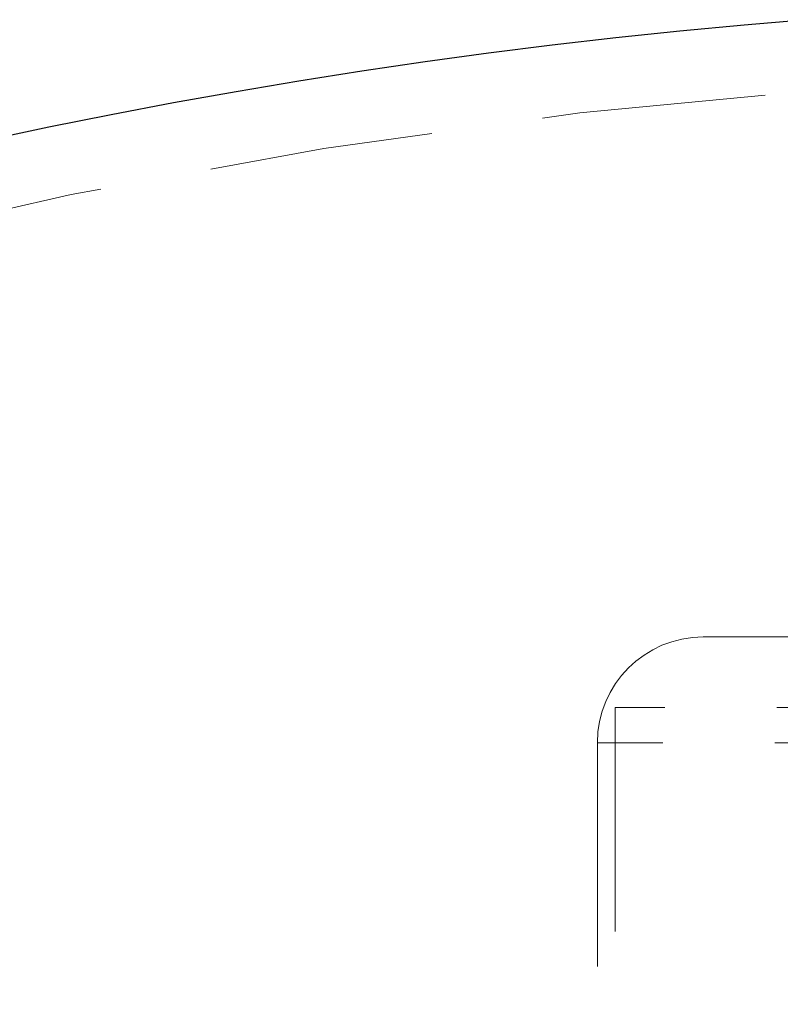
# Model space of a CAD drawing. Header units: millimetres. Extents: x 624 to 866, y 309 to 728.
# Tile 16 of 41: x 824.23 to 828.55, y 369.6 to 375.18. Entities that reach past the tile are written whole.
import ezdxf

# ---------------------------------------------------------------- set-up
doc = ezdxf.new("R2010")
doc.units = ezdxf.units.MM
doc.linetypes.add('HIDDEN', pattern=[1.905, 1.27, -0.635])

msp = doc.modelspace()

# ---------------------------------------------------------------- linework, layer by layer
at = {"color": 7, "linetype": 'HIDDEN', "lineweight": 18}
for p, q in [((828.1094, 371.6797), (833.3385, 371.6797)), ((833.6075, 371.2797), (827.6094, 371.2797)), ((827.6094, 371.2797), (827.6094, 358.6797)), ((835.5005, 371.0797), (827.5094, 371.0797)), ((827.5094, 371.0797), (827.5094, 358.6797))]:
    msp.add_line(p, q, dxfattribs=at)
at = {"color": 7, "linetype": 'Continuous', "lineweight": 25}
msp.add_arc((831.4622, 340.2896), 35, 94.515, 242.79711, dxfattribs=at)
at = {"color": 7, "linetype": 'HIDDEN', "lineweight": 18}
for centre, radius, start, end in [((831.4622, 340.2896), 34.6, 91.82185, 244.11542), ((828.1094, 371.0797), 0.6, 90, 180)]:
    msp.add_arc(centre, radius, start, end, dxfattribs=at)

doc.saveas('drawing.dxf')
